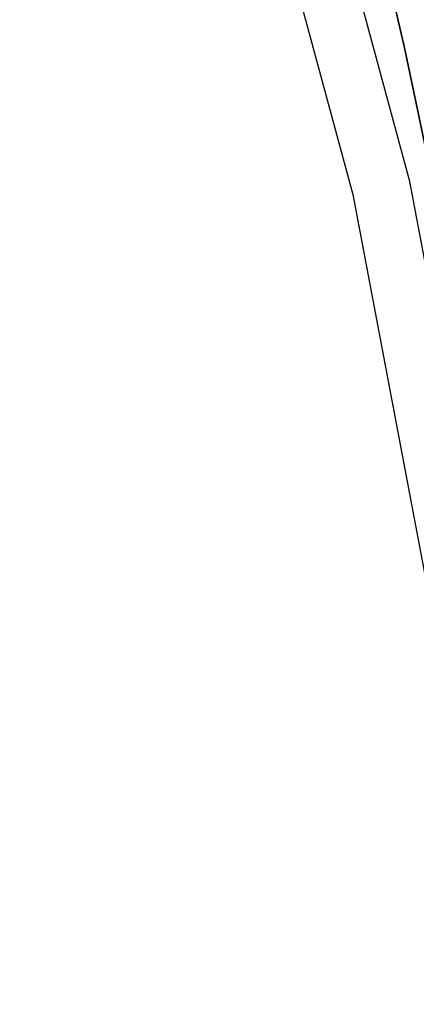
# Model space of a CAD drawing. Header units: metres. Extents: x 154839 to 161660, y 370737 to 378039.
# Tile 12 of 121: x 158369 to 158396, y 371684 to 371752. Entities that reach past the tile are written whole.
import ezdxf

# ---------------------------------------------------------------- set-up
doc = ezdxf.new("R2010")
doc.units = ezdxf.units.M
doc.layers.add('N-WE-GW-WATERGANG-G', color=130, linetype='Continuous', lineweight=35)
doc.layers.add('N-WE-VH-VERHARDING_KANTVERHARDING-G', color=210, linetype='Continuous', lineweight=30)

msp = doc.modelspace()

# ---------------------------------------------------------------- linework, layer by layer
at = {"layer": 'N-WE-GW-WATERGANG-G', "flags": 128}
msp.add_lwpolyline([(158406.736, 371684.038), (158406.596, 371688.78), (158406.297, 371693.512), (158405.945, 371698.244), (158405.299, 371702.939), (158403.714, 371707.476), (158402.673, 371712.092), (158402.167, 371716.809), (158401.609, 371721.524), (158401.164, 371726.276), (158399.997, 371730.873), (158398.774, 371735.47), (158397.648, 371740.12), (158396.687, 371744.846), (158395.677, 371749.592), (158394.575, 371754.345)], dxfattribs=at)
at = {"layer": 'N-WE-VH-VERHARDING_KANTVERHARDING-G'}
msp.add_lwpolyline([(158411.204, 371417.734), (158407.524, 371417.272, -0.414745), (158400.823, 371422.491), (158400.801, 371422.67, -0.10937), (158403.262, 371448.492), (158407.606, 371461.919), (158408.623, 371471.848), (158407.08, 371487.723), (158405.978, 371499.053), (158403.19, 371535.863), (158402.116, 371551.609), (158400.952, 371581.935), (158400.837, 371600.303), (158401.865, 371631.07), (158403.566, 371656.526), (158404.194, 371687.669), (158402.81, 371704.743), (158396.044, 371740.468), (158387.329, 371772.695), (158382.433, 371789.334), (158376.666, 371806.266), (158374.022, 371813.574, 0.39781), (158359.056, 371820.488)], format="xyb", dxfattribs=at)
at = {"layer": 'N-WE-VH-VERHARDING_KANTVERHARDING-G', "flags": 128}
msp.add_lwpolyline([(158356.212, 371816.078, -0.411669), (158371.481, 371808.841), (158372.892, 371804.94), (158378.62, 371788.124), (158383.479, 371771.609), (158392.143, 371739.573), (158398.84, 371704.207), (158400.191, 371687.547), (158399.569, 371656.7), (158397.869, 371631.27), (158396.836, 371600.357), (158396.953, 371581.845), (158398.122, 371551.396), (158399.2, 371535.576), (158401.992, 371498.708), (158403.098, 371487.336), (158404.603, 371471.858), (158403.67, 371462.747), (158399.456, 371449.723, 0.10937), (158396.831, 371422.18), (158396.828, 371422.209, 0.002381), (158398.057, 371413.374, 0.002381)], format="xyb", dxfattribs=at)

doc.saveas('drawing.dxf')
